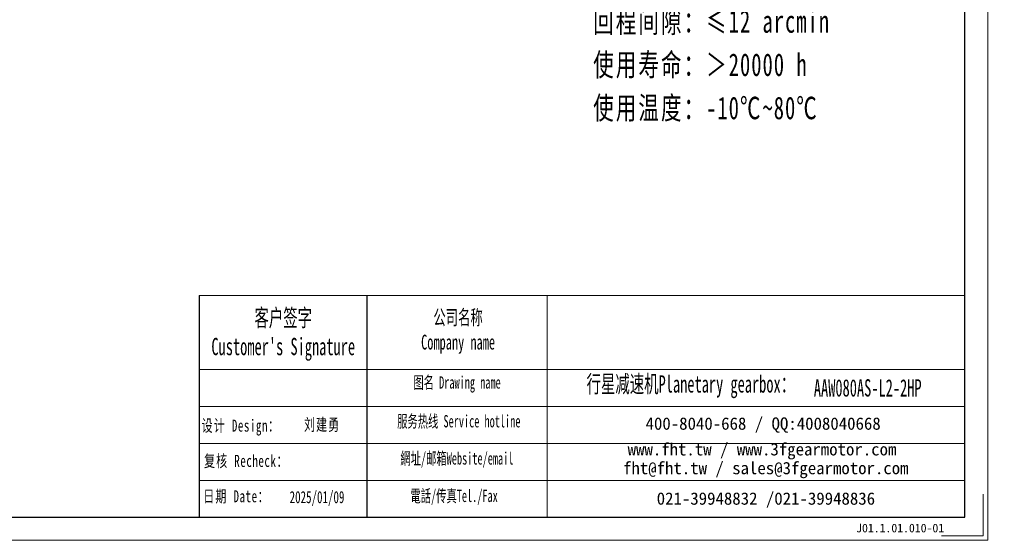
# Model space of a CAD drawing. Header units: millimetres. Extents: x -40 to 588, y -26 to 413.
# Tile 5 of 10: x 274 to 588, y -26 to 141. Entities that reach past the tile are written whole.
import ezdxf

# ---------------------------------------------------------------- set-up
doc = ezdxf.new("R2010")
doc.units = ezdxf.units.MM
doc.layers.add('6文字层', color=3, linetype='Continuous')
doc.layers.add('7标注层', color=4, linetype='Continuous')
for name, color, linetype, lineweight in [('SLD-0', 7, 'Continuous', 18), ('图框_外框线', 7, 'Continuous', 18), ('尺寸线层', 3, 'Continuous', 18)]:
    doc.layers.add(name, color=color, linetype=linetype, lineweight=lineweight)
doc.styles.add('SLDTEXTSTYLE4', font='SimSun.ttf', dxfattribs={"width": 0.611111})
doc.styles.get("Standard").update_dxf_attribs({"font": 'SimSun.ttf'})
doc.styles.add('标准', font='txt', dxfattribs={"width": 0.667})
doc.styles.add('样式 1', font='SimSun.ttf')

msp = doc.modelspace()

# ---------------------------------------------------------------- linework, layer by layer
msp.add_line((384.99844, 52.67503), (384.99844, -18.13797))
at = {"layer": '7标注层', "color": 0}
msp.add_line((331.5811, 52.67503), (331.5811, -18.12586), dxfattribs=at)
at = {"layer": '图框_外框线'}
for p, q in [((331.5811, 52.67503), (384.99844, 52.67503)), ((384.99844, 52.67503), (384.99844, -18.12586)), ((384.99844, 52.67503), (575.71371, 52.67503)), ((442.55204, 52.67503), (442.55204, -18.12586)), ((331.5811, 29.04871), (384.99844, 29.04871)), ((384.99844, 29.04871), (575.71371, 29.04871)), ((331.5811, 17.23556), (575.71371, 17.23556)), ((331.5811, 5.4224), (575.71371, 5.4224)), ((331.5811, -6.39075), (575.71371, -6.39075))]:
    msp.add_line(p, q, dxfattribs=at)
at = {"layer": '图框_外框线', "color": 3}
msp.add_lwpolyline([(-36.4167, -25.50093), (583.08877, -25.50093), (583.08877, 412.57794), (-36.4167, 412.57794)], close=True, dxfattribs=at)
at = {"layer": '图框_外框线', "color": 3, "lineweight": 25}
msp.add_lwpolyline([(0.45863, -18.12586), (575.71371, -18.12586), (575.71371, 405.20288), (0.45863, 405.20288)], close=True, dxfattribs=at)
at = {"layer": '图框_外框线', "color": 3}
msp.add_lwpolyline([(581.61376, -10.7508), (581.61376, -24.02591), (568.33864, -24.02591)], dxfattribs=at)

# ---------------------------------------------------------------- texts
at = {"layer": '6文字层', "insert": (541.10261, -20.19702), "char_height": 2.7506702, "width": 47.6464737, "attachment_point": 1, "style": '样式 1'}
msp.add_mtext('J01.1.01.010-01', dxfattribs=at)
at = {"layer": 'SLD-0', "color": 1, "attachment_point": 2}
for s, insert, char_height, width, style in [("{\\fSimSun|b1|i0|c134|p2;客户签字\\PCustomer's Signature}", (358.38185, 48.30407), 5.512806, 68.5798755, 'SLDTEXTSTYLE4'), ('{\\fSimSun|b1|i0|c134|p2;公司名称\\PCompany name}', (414.14026, 48.01142), 4.7252623, 61.1773933, 'SLDTEXTSTYLE4'), ('{\\fSimSun|b1|i0|c134|p2;图名 Drawing name}', (413.81727, 26.87113), 3.9377186, 50.3582402, 'SLDTEXTSTYLE4'), ('{\\fSimSun|b1|i0|c134|p2;  \\H1.1667x;行星减速机Planetary gearbox\\fSimSun|b0|i0|c134|p2;：}', (486.41158, 27.17487), 4.7252623, 74.3172249, 'SLDTEXTSTYLE4'), ('\\pxt5;AAW080AS-L2-2HP', (544.79017, 25.92029), 5.512806, 37.5561556, 'SLDTEXTSTYLE4'), ('{\\fNSimSun|b0|i0|c134|p49;\\T1.1;设计 \\fNSimSun|b0|i0|c0|p49;Design\\fNSimSun|b0|i0|c134|p49;：}', (344.86771, 13.04767), 3.8509382, 35.1774524, '标准'), ('{\\fNSimSun|b0|i0|c134|p49;\\T1.1;刘建勇}', (370.78897, 13.3573), 3.8509382, 35.1774524, '标准'), ('{\\fSimSun|b1|i0|c134|p2;服务热线 Service hotline}', (414.37567, 14.48905), 3.9377186, 56.1039173, 'SLDTEXTSTYLE4'), ('{\\fSimSun|b1|i0|c134|p2;網址/邮箱Website/email}', (413.76253, 2.62532), 3.9377186, 58.3988972, 'SLDTEXTSTYLE4'), ('{\\fNSimSun|b0|i0|c134|p49;\\T1.1;复核 \\fNSimSun|b0|i0|c0|p49;Recheck\\fNSimSun|b0|i0|c134|p49;：}', (346.60235, 1.77837), 3.8509382, 35.1774524, '标准'), ('{\\fNSimSun|b0|i0|c134|p49;\\T1.1;日期 Date：}', (343.47418, -9.5023), 3.8509382, 35.1774524, '标准'), ('{\\fSimSun|b1|i0|c134|p2;電話/传真Tel./Fax}', (412.8803, -9.33091), 3.9377186, 59.1012648, 'SLDTEXTSTYLE4'), ('{\\fNSimSun|b0|i0|c134|p49;2025/01/09}', (369.15649, -9.7814), 3.8509382, 35.1774524, '标准')]:
    msp.add_mtext(s, dxfattribs=dict(at, insert=insert, char_height=char_height, width=width, style=style))
at = {"layer": 'SLD-0', "color": 1, "char_height": 3.9377186, "attachment_point": 2}
for s, insert, width in [('{\\fSimSun|b1|i0|c134|p2;400-8040-668 / QQ:4008040668}', (511.44192, 13.73664), 114.6482885), ('{\\fSimSun|b1|i0|c134|p2;www.fht.tw / www.3fgearmotor.com }', (511.07884, 5.53491), 114.7773507), ('\\pxt12;{\\fSimSun|b1|i0|c134|p2;fht@fht.tw / sales@3fgearmotor.com }', (512.2789, -0.4612), 114.7773507), ('{\\fSimSun|b1|i0|c134|p2;021-39948832 /021-39948836 }', (512.32007, -10.19186), 87.6411899)]:
    msp.add_mtext(s, dxfattribs=dict(at, insert=insert, width=width))
at = {"layer": '尺寸线层', "insert": (457.23164, 240.40266), "char_height": 4.2, "width": 107.2555159, "attachment_point": 1, "line_spacing_factor": 1.15057, "style": '标准'}
msp.add_mtext('{\\fNSimSun|b0|i0|c134|p49;\\H1.71429x;\\T1.1;性能参数：\\P减速比：1:30-200\\P额定输出力矩：45-78.5 N.m\\P最大加速力矩：2.5倍额定扭矩\\P额定输入转速：3000 rpm\\P容许径向力：3900 N\\P容许轴向力：3900 N\\P回程间隙：≤12 arcmin\\P使用寿命：＞20000 h\\P使用温度：-10℃~80℃}', dxfattribs=at)

doc.saveas('drawing.dxf')
